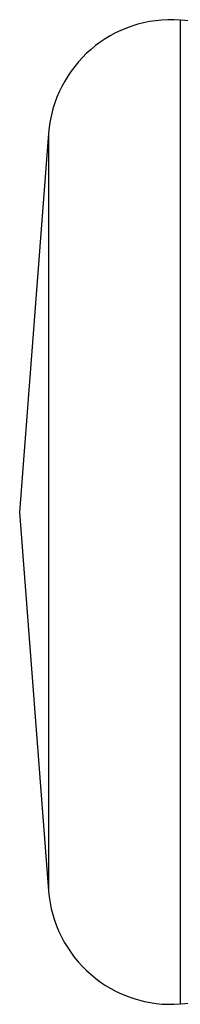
# Model space of a CAD drawing. Header units: millimetres. Extents: x 0 to 420, y 0 to 297.
# Tile 67 of 71: x 294.605 to 294.878, y 264.797 to 266.468. Entities that reach past the tile are written whole.
import ezdxf

# ---------------------------------------------------------------- set-up
doc = ezdxf.new("R2010")
doc.units = ezdxf.units.MM

msp = doc.modelspace()

# ---------------------------------------------------------------- linework, layer by layer
at = {"color": 7, "linetype": 'Continuous', "lineweight": 25}
for p, q in [((296.5878, 266.3372), (294.8781, 266.4676)), ((294.8781, 266.4676), (294.8781, 264.798)), ((294.6542, 266.2754), (294.6051, 265.6328)), ((294.6542, 266.2754), (294.6542, 264.9902)), ((294.6051, 265.6328), (294.6542, 264.9902)), ((294.8781, 264.798), (296.5878, 264.9285))]:
    msp.add_line(p, q, dxfattribs=at)
for centre, start, end in [((294.8623, 266.2595), 85.6371, 175.6371), ((294.8623, 265.0061), 184.3629, 274.3629)]:
    msp.add_arc(centre, 0.2087, start, end, dxfattribs=at)

doc.saveas('drawing.dxf')
